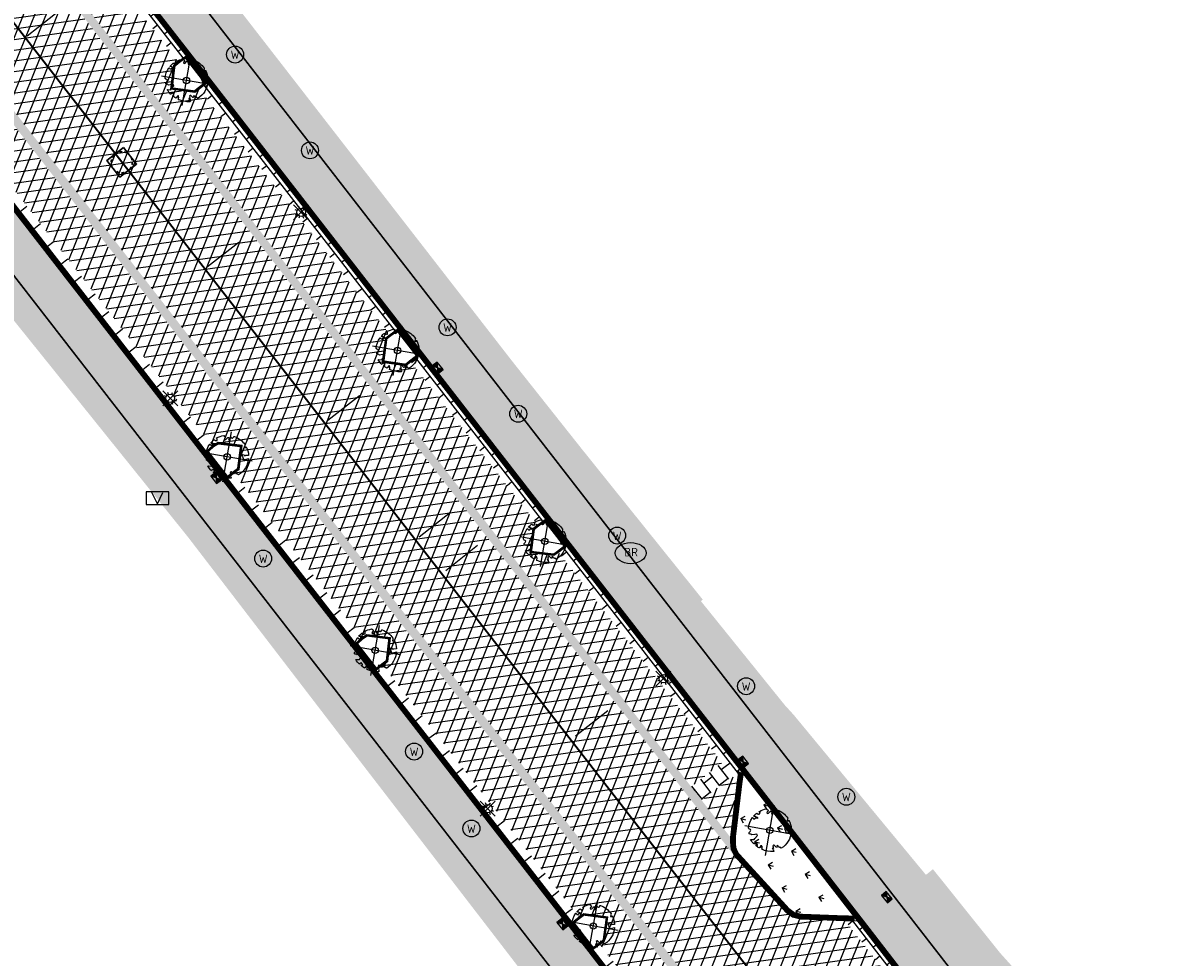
# Model space of a CAD drawing. Header units: metres. Extents: x 196882 to 197709, y 354811 to 355604.
# Tile 6 of 68: x 197181 to 197235, y 355404 to 355448. Entities that reach past the tile are written whole.
import ezdxf
from ezdxf.enums import TextEntityAlignment as Align

# ---------------------------------------------------------------- set-up
doc = ezdxf.new("R2010")
doc.units = ezdxf.units.M
doc.linetypes.add('HIDDENX2', pattern=[0.75, 0.5, -0.25])
doc.layers.get('0').update_dxf_attribs({"lineweight": 18})
for name, color, linetype, lineweight in [('B-WE-KL-DATA_CAI_KAST-S', 90, 'Continuous', 25), ('B-WE-KL-WATER_BRANDLEIDING_BRANDHYDRANT-S', 150, 'Continuous', 25), ('B-WE-KL-WATER_STRAATPOT-S', 170, 'Continuous', 25), ('Boomvak', 7, 'Continuous', 18), ('N-WE-RI-HWA_KOLK-S', 7, 'Continuous', 25), ('N-WE-RI-PUT_BETON-S', 7, 'Continuous', 25), ('V-WE-GR-BOOM-S', 7, 'Continuous', 25), ('V-WE-RI-GWA_HUISAANSLUITING_PVC-G', 1, 'RI-GWA_HUISAANSLUITING-V', 25), ('V-WE-RI-VWA_TRANSPORTLEIDING-G', 20, 'RI-VWA-V', 35), ('V-WE-VH-KANTOPSLUITING_OPSLUITBAND-G', 7, 'VH-OPSLUITBAND-V', 25), ('V-WE-VH-KANTOPSLUITING_RIJWIELPADBAND_380X200-G', 10, 'VH-RIJWIELPADBAND_380X200-V', 0), ('V-WE-VH-KANTOPSLUITING_TROTTOIRBAND-G', 7, 'VH-TROTTOIRBAND-V', 0), ('V-WE-VH-VERHARDING_TEGEL-A', 252, 'Continuous', 18)]:
    doc.layers.add(name, color=color, linetype=linetype, lineweight=lineweight)
for name, color, linetype in [('V-WE-IE-LICHTMAST-G', 7, 'Continuous'), ('V_WEGEN_A_ASFALT', 252, 'Continuous'), ('V_WEGEN_A_BSS', 252, 'Continuous')]:
    doc.layers.add(name, color=color, linetype=linetype)
doc.layers.add('V-WE-VH-VERHARDING_TEGEL_300x300 grijs', color=7, linetype='Continuous', lineweight=18, true_color=0x999999)
doc.layers.add('V_GROEN_A_GRAS', color=3, linetype='Continuous', true_color=0x00ff00)
doc.styles.add('NLCS-ISO', font='NLCS-ISO.ttf')
doc.styles.add('NLCS-ISO-M500-T25', font='NLCS-ISO.ttf', dxfattribs={"height": 1})
doc.styles.get("Standard").update_dxf_attribs({"font": 'arial.ttf'})
doc.linetypes.add('RI-GWA_HUISAANSLUITING-V', pattern='A,2,[24,NLCS.SHX,S=1,R=0,X=0,Y=0],2,-1.8,2.6,-1.8,2.6,-1.8,2.6,-1.8', length=19)
doc.linetypes.add('RI-VWA-V', pattern='A,2.5,[24,NLCS.SHX,S=1,R=0,X=0,Y=0],2.5,-3,0,-3', length=11)
doc.linetypes.add('VH-OPSLUITBAND-V', pattern='A,4,-2,2,-2,2,[24,NLCS.SHX,S=1,R=0,X=0,Y=0],2,-2,2,-2', length=20)
doc.linetypes.add('VH-RIJWIELPADBAND_380X200-V', pattern='A,4,[24,NLCS.SHX,S=1,R=0,X=0,Y=0],4,-2,2,-2,0,-2,2,-2', length=20)
doc.linetypes.add('VH-TROTTOIRBAND-V', pattern='A,2.5,[24,NLCS.SHX,S=1,R=0,X=0,Y=0],2.5,-2,2,-2,2,-2', length=15)
pattern_1 = [(37.8188, (197126.278, 355401.024), (0.0928136, 0.736638), [0.525, -0.525]), (127.8188, (197126.278, 355401.024), (-0.4147258, -0.3219122), [])]
pattern_2 = [(37.8188, (197172.38, 355385.199), (0.0928136, 0.736638), [0.525, -0.525]), (127.8188, (197172.38, 355385.199), (-0.4147258, -0.3219122), [])]
pattern_3 = [(8.01566, (197103.79314, 355534.3153), (-0.0697219, 0.495115), []), (68.01566, (197103.79314, 355534.3153), (-0.4636431, 0.1871766), [])]

# ---------------------------------------------------------------- blocks, each defined once
blk = doc.blocks.new('*U82')
at = {"color": 1}
blk.add_lwpolyline([(0.087, 0.942), (0.088, 0.944), (0.09, 0.946), (0.091, 0.948), (0.093, 0.949), (0.095, 0.951), (0.096, 0.952), (0.097, 0.954), (0.099, 0.956), (0.1, 0.958), (0.102, 0.96), (0.103, 0.963), (0.103, 0.967), (0.103, 0.972), (0.103, 0.977), (0.102, 0.983), (0.095, 1.007, -0.52938), (0.106, 1.02, -0.087139), (0.444, 0.925, -0.372341), (0.457, 0.895), (0.471, 0.824), (0.436, 0.789), (0.398, 0.797), (0.353, 0.763), (0.371, 0.72), (0.417, 0.705), (0.542, 0.734), (0.573, 0.717), (0.57, 0.691), (0.541, 0.673), (0.515, 0.588), (0.549, 0.534), (0.634, 0.669, -0.504641), (0.681, 0.628, 0.331948), (0.709, 0.584, 0.282008), (0.799, 0.601), (0.791, 0.597, -0.512156), (0.833, 0.597, -0.16076), (1.019, -0.011), (0.995, -0.034), (0.995, -0.059), (0.972, -0.063), (0.975, -0.088), (0.94, -0.076), (0.929, -0.104), (0.973, -0.133), (0.987, -0.144), (1.011, -0.12, -0.106371), (0.868, -0.522), (0.741, -0.44), (0.718, -0.456), (0.702, -0.389), (0.657, -0.335), (0.605, -0.335), (0.606, -0.398), (0.566, -0.536), (0.572, -0.562), (0.601, -0.566), (0.786, -0.637, -0.236298), (-0.045, -1.003, 0.159625), (-0.069, -0.954, 0.350802), (-0.063, -0.906, -0.504641), (-0.12, -0.879), (-0.106, -0.834), (-0.129, -0.792), (-0.16, -0.796), (-0.165, -0.829), (-0.188, -0.842), (-0.216, -0.821), (-0.24, -0.695), (-0.258, -0.677), (-0.304, -0.678), (-0.317, -0.733), (-0.336, -0.739), (-0.354, -0.785), (-0.401, -0.76, 0.733583), (-0.384, -0.795, -0.861625), (-0.374, -0.826, 0.279978), (-0.409, -0.879), (-0.407, -0.881, -0.827056), (-0.442, -0.917, -0.116774), (-0.83, -0.511), (-0.823, -0.51), (-0.817, -0.508), (-0.812, -0.506), (-0.808, -0.504), (-0.805, -0.502), (-0.803, -0.5), (-0.801, -0.497), (-0.754, -0.437), (-0.752, -0.435), (-0.752, -0.433), (-0.751, -0.431), (-0.75, -0.429), (-0.75, -0.427), (-0.749, -0.425), (-0.748, -0.422), (-0.747, -0.42), (-0.746, -0.417), (-0.744, -0.414), (-0.743, -0.411), (-0.741, -0.408), (-0.739, -0.405), (-0.738, -0.401), (-0.736, -0.398), (-0.735, -0.395), (-0.734, -0.392), (-0.734, -0.389), (-0.733, -0.386), (-0.733, -0.383), (-0.733, -0.381), (-0.734, -0.379), (-0.734, -0.377), (-0.735, -0.375), (-0.736, -0.374), (-0.738, -0.374), (-0.74, -0.373), (-0.742, -0.373), (-0.744, -0.373), (-0.746, -0.373), (-0.748, -0.373), (-0.75, -0.372), (-0.753, -0.371), (-0.755, -0.37), (-0.758, -0.369), (-0.76, -0.367), (-0.763, -0.365), (-0.765, -0.363), (-0.768, -0.361), (-0.771, -0.359), (-0.773, -0.357), (-0.776, -0.355), (-0.779, -0.352), (-0.781, -0.35), (-0.83, -0.406), (-0.832, -0.403), (-0.835, -0.4), (-0.837, -0.397), (-0.839, -0.394), (-0.841, -0.39), (-0.844, -0.388), (-0.848, -0.386), (-0.855, -0.385), (-0.864, -0.386), (-0.876, -0.388), (-0.891, -0.393, -0.040997), (-0.958, -0.205), (-0.923, -0.211), (-0.893, -0.231), (-0.876, -0.216), (-0.856, -0.185), (-0.875, -0.156), (-0.865, -0.113), (-0.904, -0.11), (-0.93, -0.085), (-0.978, -0.116, -0.05814), (-0.998, 0.166), (-0.97, 0.16), (-0.86, 0.073), (-0.812, 0.089), (-0.626, 0.139), (-0.61, 0.2), (-0.682, 0.229), (-0.693, 0.252), (-0.824, 0.317), (-0.827, 0.354), (-0.872, 0.391), (-0.89, 0.428), (-0.859, 0.476), (-0.792, 0.486), (-0.73, 0.527), (-0.729, 0.568), (-0.768, 0.613), (-0.757, 0.632), (-0.773, 0.662, -0.13428), (-0.333, 0.967, -0.541727), (-0.319, 0.957), (-0.322, 0.928), (-0.321, 0.913), (-0.319, 0.902), (-0.316, 0.893), (-0.312, 0.887), (-0.307, 0.882), (-0.302, 0.878), (-0.297, 0.875), (-0.293, 0.872), (-0.289, 0.868), (-0.286, 0.865), (-0.282, 0.862), (-0.279, 0.859), (-0.276, 0.857), (-0.273, 0.855), (-0.269, 0.854), (-0.266, 0.854), (-0.262, 0.855), (-0.258, 0.857), (-0.255, 0.859), (-0.25, 0.861), (-0.246, 0.863), (-0.242, 0.865), (-0.238, 0.867), (-0.234, 0.868), (-0.229, 0.869), (-0.225, 0.87), (-0.221, 0.871), (-0.217, 0.871), (-0.213, 0.872), (-0.21, 0.873), (-0.206, 0.874), (-0.203, 0.876), (-0.2, 0.879), (-0.197, 0.882), (-0.195, 0.885), (-0.193, 0.865), (-0.188, 0.86), (-0.167, 0.824), (-0.122, 0.799), (-0.185, 0.902), (-0.184, 0.905), (-0.183, 0.908), (-0.183, 0.911), (-0.183, 0.914), (-0.184, 0.917), (-0.185, 0.92), (-0.188, 0.923), (-0.191, 0.926), (-0.194, 0.929), (-0.199, 0.933), (-0.204, 0.938), (-0.21, 0.944), (-0.216, 0.951), (-0.223, 0.959), (-0.24, 0.98, -0.543104), (-0.234, 0.996, -0.046766), (-0.047, 1.023, -0.385168), (-0.036, 1.015), (-0.03, 0.976), (-0.028, 0.964), (-0.024, 0.956), (-0.021, 0.951), (-0.017, 0.947), (-0.013, 0.946), (-0.009, 0.945), (-0.005, 0.945), (-0.002, 0.945), (0.002, 0.944), (0.005, 0.943), (0.009, 0.942), (0.012, 0.941), (0.015, 0.939), (0.019, 0.938), (0.022, 0.936), (0.025, 0.935), (0.028, 0.934), (0.031, 0.932), (0.033, 0.931), (0.036, 0.929), (0.038, 0.928), (0.04, 0.926), (0.042, 0.924), (0.044, 0.922), (0.045, 0.92), (0.046, 0.919), (0.047, 0.917), (0.048, 0.915), (0.049, 0.914), (0.051, 0.913), (0.052, 0.912), (0.054, 0.912), (0.056, 0.912), (0.058, 0.913), (0.06, 0.914), (0.062, 0.915), (0.065, 0.916), (0.067, 0.918), (0.07, 0.921), (0.072, 0.923), (0.074, 0.926), (0.076, 0.929), (0.079, 0.932), (0.081, 0.935), (0.083, 0.937), (0.085, 0.94)], format="xyb", close=True, dxfattribs=at)
at = {"color": 10}
for points in [[(0.849, -0.849), (-0.849, 0.849)], [(-0.849, -0.849), (0.849, 0.849)]]:
    blk.add_lwpolyline(points, dxfattribs=at)
at = {"color": 1}
blk.add_circle((0, 0), 0.15, dxfattribs=at)
at = {"color": 7, "style": 'NLCS-ISO-M500-T25'}
for tag, p in [('NR', (-0.492, -0.08)), ('NAAM', (-0.492, -0.32))]:
    blk.add_attdef(tag, p, '', height=0.2, dxfattribs=at)
at = {"color": 7, "style": 'NLCS-ISO-M500-T25', "flags": 1}
for tag, p in [('WETNAAM', (-0.492, -0.56)), ('STAMDIA', (-0.492, -0.8)), ('STAMOMTR', (-0.492, -1.04)), ('OPMERKING', (-0.492, -1.28))]:
    blk.add_attdef(tag, p, '', height=0.2, dxfattribs=at)
blk = doc.blocks.new('Lichtmast_V')
for points in [[(0.354, 0.354), (-0.354, -0.354)], [(0.354, -0.354), (-0.354, 0.354)], [(-0.185, 0.077), (-0.277, 0.115)], [(-0.077, 0.185), (-0.115, 0.277)], [(0.077, 0.185), (0.115, 0.277)], [(0.185, 0.077), (0.277, 0.115)], [(-0.185, -0.077), (-0.277, -0.115)], [(-0.077, -0.185), (-0.115, -0.277)], [(0.077, -0.185), (0.115, -0.277)], [(0.185, -0.077), (0.277, -0.115)]]:
    blk.add_lwpolyline(points)
at = {"layer": 'V-WE-IE-LICHTMAST-G'}
blk.add_circle((0, 0), 0.2, dxfattribs=at)
blk = doc.blocks.new('SKL-WATER_STRAATPOT-SO')
blk.add_circle((0, 0), 2)
at = {"style": 'NLCS-ISO'}
blk.add_text('W', height=2, rotation=360, dxfattribs=at).set_placement((-1.06, -1.05))
blk = doc.blocks.new('SKL-DATA_TERREINKAST-SO')
for q in [(-1.3, 1.32), (1.3, 1.32)]:
    blk.add_line((0, -1.3), q)
at = {"flags": 128}
blk.add_lwpolyline([(2.66, 1.5), (-2.66, 1.5), (-2.66, -1.5), (2.66, -1.5)], close=True, dxfattribs=at)
at = {"style": 'NLCS-ISO'}
blk.add_attdef('TYPE', text='', height=0.35, dxfattribs=at).set_placement((-0.14, 1.87), align=Align.MIDDLE_CENTER)
blk = doc.blocks.new('SKL-WATER_BRANDHYDRANT-SO')
blk.add_ellipse((0, 0), major_axis=(-3.64, 0), ratio=0.685994)
at = {"style": 'NLCS-ISO'}
blk.add_text('BR', height=2, rotation=360, dxfattribs=at).set_placement((-1.49, -0.76))
blk = doc.blocks.new('N-SRI-KOLK_COMBINATIE-SO')
h = blk.add_hatch(color=256)
h.paths.add_polyline_path([(-1.125, 1.5), (-1.125, 0), (0, 0.75)])
h.paths.add_polyline_path([(1.125, 1.5), (0, 0.75), (1.125, 0)])
for p, q in [((-1.125, 0), (1.125, 1.5)), ((1.125, 0), (-1.125, 1.5))]:
    blk.add_line(p, q)
at = {"flags": 128}
blk.add_lwpolyline([(-1.125, 0), (1.125, 0), (1.125, 1.5), (-1.125, 1.5)], close=True, dxfattribs=at)
blk = doc.blocks.new('*U86')
at = {"color": 1, "lineweight": 30}
blk.add_lwpolyline([(-0.5, 0.5), (0.5, 0.5), (0.5, -0.5), (-0.5, -0.5)], close=True, dxfattribs=at)
at = {"color": 1, "linetype": 'HIDDENX2', "lineweight": 30, "ltscale": 0.25}
blk.add_circle((0, 0), 0.5, dxfattribs=at)
for tag, p in [('PUTNR', (1.153, 0.735)), ('MVHOOGTE', (1.153, 0.035))]:
    blk.add_attdef(tag, text='', height=0.5).set_placement(p, align=Align.MIDDLE)
blk.add_attdef('H', text='', height=0.5).set_placement((0, 0), align=Align.MIDDLE_CENTER)

msp = doc.modelspace()

# ---------------------------------------------------------------- hatches: boundary and pattern name
at = {"layer": 'V-WE-VH-VERHARDING_TEGEL-A'}
h = msp.add_hatch(dxfattribs=at)
h.set_pattern_fill('AVH-TEGEL_300X300_HALFST', color=11, scale=1.25, pattern_type=2)
h.set_pattern_definition([(308.01566, (197073.439, 355375.506), (0.37867427, -0.17996401), [0.375, -0.375]), (38.01566, (197073.439, 355375.506), (-0.2309538, 0.2954409), [])])
edge = h.paths.add_edge_path()
edge.add_line((197230.348, 355377.842), (197228.829, 355372.227))
edge.add_line((197228.829, 355372.227), (197222.386, 355380.623))
edge.add_arc((197215.847, 355375.567), 8.265, 37.7088, 62.6983)
edge.add_line((197219.638, 355382.912), (197218.124, 355383.979))
edge.add_line((197218.124, 355383.979), (197217.75, 355384.36))
edge.add_line((197217.75, 355384.36), (197219.561, 355386.337))
edge.add_line((197219.561, 355386.337), (197218.837, 355387.106))
edge.add_line((197218.837, 355387.106), (197218.613, 355387.394))
edge.add_line((197218.613, 355387.394), (197081.075, 355564.647))
edge.add_line((197081.075, 355564.647), (197078.492, 355567.486))
edge.add_line((197078.492, 355567.486), (197077.377, 355568.103))
edge.add_line((197077.377, 355568.103), (197076.176, 355568.565))
edge.add_line((197076.176, 355568.565), (197074.922, 355568.856))
edge.add_line((197074.922, 355568.856), (197073.653, 355568.971))
edge.add_line((197073.653, 355568.971), (197073.439, 355571.494))
edge.add_line((197073.439, 355571.494), (197074.868, 355571.366))
edge.add_line((197074.868, 355571.366), (197076.277, 355571.007))
edge.add_line((197076.277, 355571.007), (197077.61, 355570.429))
edge.add_line((197077.61, 355570.429), (197078.819, 355569.656))
edge.add_line((197078.819, 355569.656), (197080.648, 355567.881))
edge.add_line((197080.648, 355567.881), (197082.334, 355565.97))
edge.add_line((197082.334, 355565.97), (197096.782, 355547.346))
edge.add_line((197096.782, 355547.346), (197107.704, 355533.268))
edge.add_line((197107.704, 355533.268), (197114.956, 355523.92))
edge.add_line((197114.956, 355523.92), (197134.158, 355499.169))
edge.add_line((197134.158, 355499.169), (197141.74, 355489.395))
edge.add_line((197141.74, 355489.395), (197147.287, 355482.245))
edge.add_line((197147.287, 355482.245), (197149.092, 355483.601))
edge.add_line((197149.092, 355483.601), (197150.997, 355480.656))
edge.add_line((197150.997, 355480.656), (197149.435, 355479.474))
edge.add_line((197149.435, 355479.474), (197156.936, 355469.786))
edge.add_line((197156.936, 355469.786), (197160.802, 355464.816))
edge.add_line((197160.802, 355464.816), (197172.38, 355449.906))
edge.add_line((197172.38, 355449.906), (197177.161, 355443.748))
edge.add_line((197177.161, 355443.748), (197189.356, 355428.042))
edge.add_line((197189.356, 355428.042), (197196.394, 355418.978))
edge.add_line((197196.394, 355418.978), (197206.624, 355405.802))
edge.add_line((197206.624, 355405.802), (197216.109, 355393.586))
edge.add_line((197216.109, 355393.586), (197220.161, 355388.368))
edge.add_line((197220.161, 355388.368), (197220.821, 355387.608))
edge.add_line((197220.821, 355387.608), (197221.623, 355386.998))
edge.add_line((197221.623, 355386.998), (197223.09, 355386.105))
edge.add_line((197223.09, 355386.105), (197223.661, 355385.726))
edge.add_line((197223.661, 355385.726), (197224.656, 355384.896))
edge.add_line((197224.656, 355384.896), (197225.521, 355383.932))
edge.add_line((197225.521, 355383.932), (197229.462, 355378.844))
edge.add_line((197229.462, 355378.844), (197229.834, 355378.492))
edge.add_line((197229.834, 355378.492), (197230.348, 355377.842))
h = msp.add_hatch(dxfattribs=at)
h.set_pattern_fill('AVH-TEGEL_300X300_HALFST', color=256, scale=1.25, pattern_type=2)
h.set_pattern_definition([(308.01566, (197065.077, 355386.544), (0.37867427, -0.17996401), [0.375, -0.375]), (38.01566, (197065.077, 355386.544), (-0.2309538, 0.2954409), [])])
h.paths.add_polyline_path([(197065.077, 355562.429), (197068.303, 355562.443), (197068.606, 355562.88), (197069.344, 355563.681), (197070.184, 355564.373), (197071.103, 355564.938), (197072.071, 355565.366), (197073.059, 355565.655), (197074.077, 355565.813), (197075.135, 355565.836), (197076.207, 355565.714), (197077.261, 355565.445), (197078.269, 355565.033), (197079.202, 355564.492), (197080.038, 355563.843), (197080.761, 355563.109), (197091.488, 355549.236), (197102.698, 355534.611), (197115.137, 355518.618), (197128.399, 355501.461), (197154.281, 355468.077), (197154.165, 355468.022), (197157.98, 355463.235), (197179.323, 355435.874), (197180.293, 355434.585), (197188.673, 355424.168), (197195.796, 355414.888), (197209.434, 355397.17), (197209.34, 355397.09), (197217.349, 355386.826), (197217.453, 355386.887), (197217.737, 355386.544), (197218.555, 355387.338), (197218.534, 355387.365), (197081.014, 355564.595), (197079.106, 355566.692), (197079.017, 355566.612), (197078.364, 355567.328), (197077.292, 355567.921), (197076.117, 355568.373), (197074.89, 355568.658), (197073.648, 355568.771), (197072.684, 355568.732), (197071.723, 355568.585), (197070.784, 355568.334), (197069.885, 355567.983), (197068.919, 355567.465), (197068.018, 355566.827), (197067.203, 355566.082), (197066.493, 355565.251), (197065.646, 355563.889)])
h = msp.add_hatch(dxfattribs=at)
h.set_pattern_fill('AVH-TEGEL_300X300_HALFST', color=256, scale=1.25, pattern_type=2)
h.set_pattern_definition([(308.01566, (197162.02435, 355391.56436), (0.37867427, -0.179964), [0.375, -0.375]), (38.01566, (197162.02435, 355391.56436), (-0.2309538, 0.2954409), [])])
h.paths.add_polyline_path([(197163.369, 355488.218), (197164.634, 355486.631), (197174.735, 355494.512), (197175.931, 355492.982), (197165.837, 355485.092), (197164.24, 355483.843), (197168.015, 355478.879), (197172.245, 355473.363), (197176.397, 355468.16), (197176.337, 355468.086), (197203.977, 355432.487), (197207.271, 355428.334), (197212.995, 355421.21), (197212.91, 355421.133), (197216.868, 355416.23), (197217.296, 355415.76), (197223.538, 355408.211), (197223.869, 355408.48), (197227.051, 355404.511), (197233.508, 355397.346), (197235.372, 355395.091), (197235.079, 355393.968), (197234.733, 355394.061), (197234.593, 355393.542), (197234.058, 355391.564), (197224.811, 355403.678), (197163.214, 355483.041), (197162.726, 355483.67), (197162.472, 355484.013), (197162.173, 355484.554), (197162.024, 355485.171), (197162.048, 355485.806), (197162.232, 355486.396), (197162.341, 355486.632), (197162.804, 355487.469)])
h = msp.add_hatch(dxfattribs=at)
h.set_pattern_fill('AVH-TEGEL_300X300_HALFST', color=11, scale=1.25, pattern_type=2)
h.set_pattern_definition([(308.01566, (197161.231, 355389.151), (0.37867427, -0.179964), [0.375, -0.375]), (38.01566, (197161.231, 355389.151), (-0.2309538, 0.2954409), [])])
h.paths.add_polyline_path([(197162.662, 355483.622), (197161.231, 355482.513), (197165.827, 355476.583), (197163.502, 355474.794), (197164.461, 355473.559), (197166.765, 355475.376), (197171.319, 355469.509), (197184.707, 355452.258), (197189.76, 355445.748), (197198.783, 355434.122), (197205.753, 355425.142), (197214.758, 355413.539), (197220.58, 355406.037), (197223.778, 355401.905), (197232.614, 355390.318), (197232.811, 355389.93), (197233.405, 355389.151), (197234.032, 355391.467), (197224.748, 355403.629), (197163.151, 355482.992)])
at = {"layer": 'V_GROEN_A_GRAS'}
h = msp.add_hatch(dxfattribs=at)
h.set_pattern_fill('GRASS', color=70, scale=0.05, angle=-52.2047, style=0)
h.set_pattern_definition([(345.811, (197214.557, 355406.2912), (1.090755, 0.6505), [0.23813, -1.55793]), (300.811, (197214.557, 355406.2912), (1.09075, 0.6505), [0.23813, -1.03188]), (30.811, (197214.557, 355406.2912), (-0.6505, 1.09075), [0.23813, -1.03188])])
h.paths.add_polyline_path([(197214.922, 355412.92), (197214.871, 355412.563), (197214.557, 355409.961), (197214.557, 355409.78), (197214.581, 355409.494), (197214.689, 355409.259), (197217.094, 355406.629), (197217.346, 355406.447), (197217.649, 355406.374), (197219.735, 355406.294), (197220.066, 355406.291)])
at = {"layer": 'V_WEGEN_A_ASFALT'}
h = msp.add_hatch(dxfattribs=at)
h.set_pattern_fill('AVH-ASFALT', color=256, scale=0.5, style=0, pattern_type=2)
h.set_pattern_definition(pattern_3)
h.paths.add_polyline_path([(197230.869, 355391.092), (197230.022, 355387.993), (197227.318, 355391.293), (197227.058, 355391.51), (197226.71, 355391.621), (197226.346, 355391.587), (197226.046, 355391.429), (197225.825, 355391.173), (197225.708, 355390.827), (197225.737, 355390.462), (197225.889, 355390.16), (197228.992, 355386.109), (197229.428, 355385.784), (197228.523, 355382.398), (197226.382, 355385.199), (197177.472, 355448.127), (197174.075, 355451.933), (197162.681, 355464.658), (197162.351, 355464.899), (197161.952, 355464.985), (197160.977, 355464.988), (197160.802, 355464.816), (197156.936, 355469.786), (197157.665, 355470.349), (197150.997, 355480.656), (197145.177, 355489.653), (197144.387, 355490.786), (197097.1, 355551.722), (197086.223, 355564.612), (197084.113, 355567.111), (197083.103, 355568.255), (197082.575, 355568.804), (197082.024, 355569.334), (197080.112, 355570.984), (197078.187, 355572.413), (197075.717, 355573.978), (197073.263, 355575.266), (197072.258, 355575.658), (197071.233, 355575.929), (197070.183, 355576.083), (197069.482, 355576.107), (197069.13, 355576.119), (197067.205, 355575.841), (197065.759, 355575.207), (197064.574, 355574.408), (197063.526, 355573.406), (197062.664, 355572.24), (197062.022, 355570.963), (197061.804, 355570.14), (197061.545, 355569.164), (197061.385, 355567.654), (197061.16, 355570.069), (197058.219, 355601.732), (197058.557, 355600.988), (197059.031, 355600.111), (197059.783, 355598.853), (197060.935, 355597.352), (197062.689, 355595.678), (197063.319, 355595.243), (197064.66, 355594.319), (197066.765, 355593.305), (197067.251, 355593.156), (197068.92, 355592.643), (197071.048, 355592.177), (197071.423, 355592.07), (197072.486, 355591.766), (197073.875, 355591.182), (197075.184, 355590.438), (197076.033, 355589.811), (197076.421, 355589.521), (197078.24, 355588.012), (197079.999, 355586.363), (197081.655, 355584.609), (197083.199, 355582.762), (197089.298, 355574.885), (197094.4, 355568.294), (197105.045, 355554.546), (197109.437, 355548.872), (197109.16, 355548.784), (197108.966, 355548.568), (197108.905, 355548.284), (197108.996, 355548.008), (197119.719, 355532.275), (197120.344, 355531.668), (197120.77, 355531.458), (197121.243, 355531.344), (197121.729, 355531.338), (197122.194, 355531.436), (197122.751, 355531.717), (197125.759, 355527.839), (197125.907, 355527.621), (197125.455, 355524.29), (197125.479, 355523.911), (197125.65, 355523.572), (197126.278, 355522.778), (197146.784, 355496.341), (197147.444, 355495.497), (197148.478, 355494.384), (197149.701, 355493.447), (197151.066, 355492.73), (197152.51, 355492.259), (197152.812, 355492.334), (197153.028, 355492.559), (197153.091, 355492.864), (197152.972, 355493.165), (197153.676, 355492.259), (197161.231, 355482.513), (197161.799, 355481.779), (197161.518, 355481.943), (197161.194, 355481.907), (197160.955, 355481.684), (197160.897, 355481.363), (197160.937, 355480.811), (197161.148, 355479.375), (197161.572, 355477.971), (197162.198, 355476.644), (197163.003, 355475.436), (197163.502, 355474.794), (197167.084, 355470.185), (197214.478, 355409.119), (197216.927, 355406.442), (197217.239, 355406.215), (197217.615, 355406.125), (197219.729, 355406.044), (197223.661, 355401.024), (197223.524, 355399.737), (197223.563, 355399.37), (197223.75, 355399.051), (197229.887, 355392.355)])
h.paths.add_polyline_path([(197065.649, 355584.341), (197065.052, 355584.306), (197064.061, 355584.17), (197062.389, 355583.886), (197062.1, 355583.764), (197061.852, 355583.542), (197061.692, 355583.252), (197061.638, 355582.942), (197061.684, 355582.632), (197061.835, 355582.337), (197062.076, 355582.109), (197062.362, 355581.978), (197064.369, 355581.558), (197065.293, 355581.455), (197065.88, 355581.391), (197068.488, 355581.089), (197070.762, 355580.633), (197072.993, 355580), (197073.264, 355579.91), (197074.152, 355579.46), (197075.022, 355578.975), (197075.871, 355578.455), (197076.699, 355577.902), (197078.279, 355576.674), (197079.784, 355575.356), (197080.506, 355574.699), (197084.081, 355571.214), (197085.538, 355569.754), (197088.25, 355566.787), (197090.832, 355563.707), (197091.326, 355563.052), (197091.446, 355562.983), (197091.58, 355563.019), (197091.649, 355563.139), (197091.613, 355563.273), (197081.275, 355576.656), (197079.795, 355578.463), (197078.11, 355580.082), (197076.105, 355581.6), (197073.917, 355582.842), (197071.678, 355583.711), (197069.338, 355584.249), (197068.19, 355584.38), (197067.625, 355584.413), (197067.06, 355584.425)], flags=16)
h.paths.add_polyline_path([(197159.53, 355475.193), (197160.022, 355474.992), (197161.408, 355473.154), (197159.714, 355471.895), (197159.158, 355474.517), (197159.17, 355474.912)], flags=16)
h.paths.add_polyline_path([(197162.381, 355471.922), (197161.203, 355471.008), (197163.455, 355468.059), (197163.813, 355467.869), (197164.195, 355468.005), (197164.445, 355468.265), (197164.583, 355468.633), (197164.557, 355469.025), (197164.394, 355469.347)], flags=16)
h = msp.add_hatch(dxfattribs=at)
h.set_pattern_fill('AVH-ASFALT', color=256, scale=0.5, style=0, pattern_type=2)
h.set_pattern_definition(pattern_3)
h.paths.add_polyline_path([(197182.954, 355452.948), (197181.71, 355451.983), (197212.447, 355412.372), (197213.912, 355413.511), (197206.188, 355423.446), (197205.964, 355423.285), (197204.826, 355423.419), (197204.972, 355424.562), (197205.196, 355424.742), (197199.205, 355432.441), (197198.969, 355432.249), (197197.854, 355432.414), (197198.002, 355433.558), (197198.22, 355433.731), (197189.215, 355445.334), (197188.997, 355445.157), (197187.854, 355445.307), (197187.989, 355446.432), (197188.22, 355446.624), (197184.177, 355451.831), (197183.947, 355451.662), (197182.806, 355451.807)])
h = msp.add_hatch(dxfattribs=at)
h.set_pattern_fill('AVH-ASFALT', color=256, scale=0.5, style=0, pattern_type=2)
h.set_pattern_definition([(8.01566, (197068.5122, 355579.62574), (-0.0697219, 0.495115), []), (68.01566, (197068.5122, 355579.62574), (-0.4636431, 0.1871766), [])])
h.paths.add_polyline_path([(197177.618, 355447.262), (197177.291, 355444.658), (197189.847, 355428.49), (197190.095, 355428.637), (197191.233, 355428.498), (197191.086, 355427.359), (197190.843, 355427.181), (197196.899, 355419.413), (197197.125, 355419.567), (197198.242, 355419.424), (197198.111, 355418.293), (197197.88, 355418.119), (197207.152, 355406.225), (197207.372, 355406.386), (197208.516, 355406.237), (197208.358, 355405.101), (197208.138, 355404.921), (197216.636, 355393.992), (197216.857, 355394.165), (197217.985, 355394.033), (197217.846, 355392.892), (197217.637, 355392.714), (197220.978, 355388.436), (197221.428, 355387.956), (197221.957, 355387.565), (197223.67, 355386.523), (197224.878, 355385.63), (197225.564, 355385.558)])
h = msp.add_hatch(dxfattribs=at)
h.set_pattern_fill('AVH-ASFALT', color=256, scale=0.5, style=0, pattern_type=2)
h.set_pattern_definition([(8.01566048, (-46.1412, 66.5411), (-0.0697218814, 0.495114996), []), (68.01566048, (-46.1412, 66.5411), (-0.463643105, 0.1871765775), [])])
h.paths.add_polyline_path([(197214.404, 355412.878), (197214.623, 355412.596), (197214.307, 355409.976), (197212.938, 355411.74)])
at = {"layer": 'V_WEGEN_A_BSS'}
h = msp.add_hatch(dxfattribs=at)
h.set_pattern_fill('AVH-BSS_KEIFORMAAT_HALFST', color=256, scale=5, angle=-270, style=0, pattern_type=2)
h.set_pattern_definition(pattern_1)
h.paths.add_polyline_path([(197167.844, 355469.852), (197214.307, 355409.976), (197214.307, 355409.77), (197214.335, 355409.429), (197214.478, 355409.119), (197167.084, 355470.185), (197167.42, 355469.954), (197167.816, 355469.855)])
h = msp.add_hatch(dxfattribs=at)
h.set_pattern_fill('AVH-BSS_KEIFORMAAT_HALFST', color=256, scale=5, angle=-270, style=0, pattern_type=2)
h.set_pattern_definition(pattern_1)
h.paths.add_polyline_path([(197184.512, 355452.101), (197184.177, 355451.831), (197188.22, 355446.624), (197188.568, 355446.877)])
h = msp.add_hatch(dxfattribs=at)
h.set_pattern_fill('AVH-BSS_KEIFORMAAT_HALFST', color=256, scale=5, angle=-270, style=0, pattern_type=2)
h.set_pattern_definition(pattern_2)
h.paths.add_polyline_path([(197177.472, 355448.127), (197177.619, 355447.821), (197177.642, 355447.483), (197177.618, 355447.262), (197225.564, 355385.558), (197225.728, 355385.541), (197226.09, 355385.437), (197226.382, 355385.199)])
h = msp.add_hatch(dxfattribs=at)
h.set_pattern_fill('AVH-BSS_KEIFORMAAT_HALFST', color=256, scale=5, angle=-270, style=0, pattern_type=2)
h.set_pattern_definition(pattern_1)
h.paths.add_polyline_path([(197189.561, 355445.597), (197189.215, 355445.334), (197198.22, 355433.731), (197198.577, 355433.979)])
h = msp.add_hatch(dxfattribs=at)
h.set_pattern_fill('AVH-BSS_KEIFORMAAT_HALFST', color=256, scale=5, angle=-270, style=0, pattern_type=2)
h.set_pattern_definition(pattern_2)
h.paths.add_polyline_path([(197177.291, 355444.658), (197177.21, 355444.092), (197189.541, 355428.211), (197189.847, 355428.49)])
h = msp.add_hatch(dxfattribs=at)
h.set_pattern_fill('AVH-BSS_KEIFORMAAT_HALFST', color=256, scale=5, angle=-270, style=0, pattern_type=2)
h.set_pattern_definition(pattern_1)
h.paths.add_polyline_path([(197199.559, 355432.716), (197199.205, 355432.441), (197205.196, 355424.742), (197205.55, 355424.996)])
h = msp.add_hatch(dxfattribs=at)
h.set_pattern_fill('AVH-BSS_KEIFORMAAT_HALFST', color=256, scale=5, angle=-270, style=0, pattern_type=2)
h.set_pattern_definition(pattern_2)
h.paths.add_polyline_path([(197190.843, 355427.181), (197190.535, 355426.931), (197196.584, 355419.141), (197196.899, 355419.413), (197190.843, 355427.181), (197190.535, 355426.931)])
h = msp.add_hatch(dxfattribs=at)
h.set_pattern_fill('AVH-BSS_KEIFORMAAT_HALFST', color=256, scale=5, angle=-270, style=0, pattern_type=2)
h.set_pattern_definition(pattern_1)
h.paths.add_polyline_path([(197206.537, 355423.723), (197206.188, 355423.446), (197214.623, 355412.596), (197214.709, 355413.195)])
h = msp.add_hatch(dxfattribs=at)
h.set_pattern_fill('AVH-BSS_KEIFORMAAT_HALFST', color=256, scale=5, angle=-270, style=0, pattern_type=2)
h.set_pattern_definition(pattern_2)
h.paths.add_polyline_path([(197197.88, 355418.119), (197197.569, 355417.871), (197206.819, 355405.958), (197207.152, 355406.225)])
h = msp.add_hatch(dxfattribs=at)
h.set_pattern_fill('AVH-BSS_KEIFORMAAT_HALFST', color=256, scale=5, angle=-270, style=0, pattern_type=2)
h.set_pattern_definition(pattern_1)
h.paths.add_polyline_path([(197214.404, 355412.878), (197212.938, 355411.74), (197212.447, 355412.372), (197213.912, 355413.511)], flags=17)
h = msp.add_hatch(dxfattribs=at)
h.set_pattern_fill('AVH-BSS_KEIFORMAAT_HALFST', color=256, scale=5, angle=-270, style=0, pattern_type=2)
h.set_pattern_definition(pattern_1)
h.paths.add_polyline_path([(197220.262, 355406.04), (197219.729, 355406.044), (197223.661, 355401.024), (197223.731, 355401.554)])
h = msp.add_hatch(dxfattribs=at)
h.set_pattern_fill('AVH-BSS_KEIFORMAAT_HALFST', color=256, scale=5, angle=-270, style=0, pattern_type=2)
h.set_pattern_definition(pattern_2)
h.paths.add_polyline_path([(197208.138, 355404.921), (197207.809, 355404.683), (197216.307, 355393.739), (197216.636, 355393.992), (197208.138, 355404.921), (197207.809, 355404.683)])

# ---------------------------------------------------------------- linework, layer by layer
at = {"layer": 'Boomvak', "flags": 128}
for points in [[(197188.568, 355446.877), (197188.22, 355446.624), (197187.989, 355446.432), (197187.854, 355445.307), (197188.997, 355445.157), (197189.215, 355445.334), (197189.561, 355445.597), (197188.568, 355446.877)], [(197198.577, 355433.979), (197198.22, 355433.731), (197198.002, 355433.558), (197197.854, 355432.414), (197198.969, 355432.249), (197199.205, 355432.441), (197199.559, 355432.716), (197198.577, 355433.979)], [(197190.095, 355428.637), (197191.233, 355428.498), (197191.086, 355427.359), (197190.843, 355427.181), (197190.535, 355426.931), (197189.541, 355428.211), (197189.847, 355428.49), (197190.095, 355428.637)], [(197205.55, 355424.996), (197205.196, 355424.742), (197204.972, 355424.562), (197204.826, 355423.419), (197205.964, 355423.285), (197206.188, 355423.446), (197206.537, 355423.723), (197205.55, 355424.996)], [(197197.125, 355419.567), (197198.242, 355419.424), (197198.111, 355418.293), (197197.88, 355418.119), (197197.569, 355417.871), (197196.584, 355419.141), (197196.899, 355419.413), (197197.125, 355419.567)], [(197207.372, 355406.386), (197208.516, 355406.237), (197208.358, 355405.101), (197208.138, 355404.921), (197207.809, 355404.683), (197206.819, 355405.958), (197207.152, 355406.225), (197207.372, 355406.386)]]:
    msp.add_lwpolyline(points, close=True, dxfattribs=at)
at = {"layer": 'V-WE-RI-GWA_HUISAANSLUITING_PVC-G', "ltscale": 0.5}
for points in [[(197182.631, 355449.038), (197181.073, 355447.817)], [(197196.781, 355430.838), (197195.29, 355429.67)], [(197201.085, 355425.326), (197199.603, 355424.165)], [(197208.505, 355415.953), (197206.976, 355414.755)]]:
    msp.add_lwpolyline(points, dxfattribs=at)
at = {"layer": 'V-WE-RI-GWA_HUISAANSLUITING_PVC-G', "ltscale": 0.5, "elevation": 25.98}
for points in [[(197191.078, 355438.079), (197189.605, 355436.925)], [(197202.358, 355423.757), (197200.849, 355422.575)]]:
    msp.add_lwpolyline(points, dxfattribs=at)
at = {"layer": 'V-WE-RI-VWA_TRANSPORTLEIDING-G', "flags": 128}
msp.add_lwpolyline([(197225.711, 355394.585), (197220.05, 355397.47), (197185.545, 355441.863), (197154.002, 355482.471), (197154.855, 355485.32)], dxfattribs=at)
at = {"layer": 'V-WE-VH-KANTOPSLUITING_OPSLUITBAND-G', "const_width": 0.1, "flags": 128}
for points in [[(197188.558, 355446.808), (197188.251, 355446.585), (197188.036, 355446.406), (197187.91, 355445.35), (197188.982, 355445.209), (197189.184, 355445.373), (197189.49, 355445.606)], [(197198.567, 355433.911), (197198.25, 355433.691), (197198.049, 355433.531), (197197.91, 355432.456), (197198.955, 355432.302), (197199.174, 355432.48), (197199.488, 355432.724)], [(197190.106, 355428.585), (197191.177, 355428.454), (197191.039, 355427.387), (197190.812, 355427.221), (197190.543, 355427.002), (197189.609, 355428.205), (197189.877, 355428.45)], [(197205.54, 355424.927), (197205.226, 355424.702), (197205.019, 355424.536), (197204.882, 355423.463), (197205.951, 355423.337), (197206.158, 355423.486), (197206.467, 355423.731)], [(197197.137, 355419.515), (197198.187, 355419.381), (197198.064, 355418.32), (197197.849, 355418.159), (197197.578, 355417.942), (197196.652, 355419.134), (197196.929, 355419.373)], [(197207.385, 355406.334), (197208.46, 355406.194), (197208.311, 355405.127), (197208.108, 355404.961), (197207.819, 355404.752), (197206.889, 355405.95), (197207.182, 355406.185)]]:
    msp.add_lwpolyline(points, close=True, dxfattribs=at)
at = {"layer": 'V-WE-VH-KANTOPSLUITING_RIJWIELPADBAND_380X200-G', "const_width": 0.08, "flags": 128}
for points in [[(197079.135, 355566.719), (197081.044, 355564.621), (197218.584, 355387.366)], [(197163.344, 355488.251), (197162.771, 355487.491), (197162.306, 355486.65), (197162.194, 355486.411), (197162.008, 355485.813), (197161.984, 355485.167), (197162.136, 355484.54), (197162.439, 355483.992), (197162.694, 355483.646), (197163.183, 355483.017), (197224.78, 355403.653), (197234.045, 355391.516)]]:
    msp.add_lwpolyline(points, dxfattribs=at)
at = {"layer": 'V-WE-VH-KANTOPSLUITING_TROTTOIRBAND-G', "ltscale": 2, "const_width": 0.25, "flags": 128}
for points in [[(197171.153, 355469.519), (197175.473, 355463.951), (197176.458, 355462.682), (197183.625, 355453.447), (197184.608, 355452.181), (197188.671, 355446.947), (197189.661, 355445.671), (197198.684, 355434.045), (197199.657, 355432.792), (197205.654, 355425.065), (197206.634, 355423.801), (197214.659, 355413.462), (197220.481, 355405.96), (197223.679, 355401.829), (197226.81, 355397.724), (197232.508, 355390.251), (197232.705, 355389.863), (197233.306, 355389.075)], [(197177.186, 355443.92), (197177.26, 355443.825), (197189.455, 355428.119), (197190.44, 355426.85), (197196.493, 355419.055), (197197.473, 355417.792), (197206.723, 355405.879), (197207.705, 355404.614), (197216.208, 355393.663), (197217.185, 355392.405), (197220.258, 355388.447), (197220.907, 355387.7), (197221.694, 355387.101), (197223.156, 355386.211), (197223.45, 355386.024), (197223.737, 355385.826), (197224.743, 355384.986), (197225.617, 355384.012), (197229.555, 355378.928), (197229.926, 355378.577), (197230.446, 355377.92)], [(197214.815, 355413.057), (197214.747, 355412.58), (197214.432, 355409.968), (197214.432, 355409.775), (197214.458, 355409.461), (197214.583, 355409.189), (197217.011, 355406.536), (197217.292, 355406.331), (197217.632, 355406.249), (197219.732, 355406.169), (197220.164, 355406.165)]]:
    msp.add_lwpolyline(points, dxfattribs=at)
at = {"layer": 'V-WE-VH-VERHARDING_TEGEL_300x300 grijs', "flags": 128}
for points in [[(197171.319, 355469.509), (197175.572, 355464.028), (197176.557, 355462.759), (197183.724, 355453.524), (197184.707, 355452.258), (197188.77, 355447.024), (197189.76, 355445.748), (197198.783, 355434.122), (197199.756, 355432.869), (197205.753, 355425.142), (197206.733, 355423.878), (197214.758, 355413.539), (197220.58, 355406.037), (197223.778, 355401.905), (197226.909, 355397.8), (197232.614, 355390.318), (197232.811, 355389.93), (197233.405, 355389.151)], [(197177.21, 355444.092), (197177.358, 355443.901), (197189.553, 355428.195), (197190.538, 355426.926), (197196.591, 355419.131), (197197.572, 355417.868), (197206.821, 355405.955), (197207.803, 355404.69), (197216.306, 355393.739), (197217.283, 355392.481), (197220.354, 355388.527), (197220.993, 355387.791), (197221.764, 355387.205), (197223.222, 355386.317), (197223.519, 355386.128), (197223.813, 355385.925), (197224.83, 355385.076), (197225.713, 355384.092), (197229.648, 355379.012), (197230.019, 355378.661), (197230.544, 355377.997)], [(197214.738, 355413.401), (197214.623, 355412.596), (197214.307, 355409.976), (197214.307, 355409.77), (197214.335, 355409.429), (197214.478, 355409.119), (197216.927, 355406.442), (197217.239, 355406.215), (197217.615, 355406.125), (197219.729, 355406.044), (197220.453, 355406.038)]]:
    msp.add_lwpolyline(points, dxfattribs=at)
msp.add_lwpolyline([(197214.758, 355413.539), (197214.719, 355413.264), (197214.623, 355412.596), (197214.307, 355409.976), (197214.307, 355409.77), (197214.335, 355409.429), (197214.478, 355409.119), (197216.927, 355406.442), (197217.239, 355406.215), (197217.615, 355406.125), (197219.729, 355406.044), (197220.325, 355406.039), (197220.58, 355406.037), (197214.758, 355413.539)], close=True, dxfattribs=at)

# ---------------------------------------------------------------- block references
at = {"layer": 'B-WE-KL-DATA_CAI_KAST-S', "color": 7, "linetype": 'Continuous', "lineweight": 0, "xscale": 0.2, "yscale": 0.2, "zscale": 0.2}
msp.add_blockref('SKL-DATA_TERREINKAST-SO', (197187.232, 355425.999), dxfattribs=at)
at = {"layer": 'B-WE-KL-WATER_BRANDLEIDING_BRANDHYDRANT-S', "xscale": 0.2, "yscale": 0.2, "zscale": 0.2}
msp.add_blockref('SKL-WATER_BRANDHYDRANT-SO', (197209.587, 355423.406), dxfattribs=at)
at = {"layer": 'B-WE-KL-WATER_STRAATPOT-S', "color": 7, "linetype": 'Continuous', "lineweight": 0, "xscale": 0.2, "yscale": 0.2, "zscale": 0.2}
for p in [(197190.9, 355446.948), (197194.439, 355442.424), (197200.938, 355434.066), (197204.276, 355429.986), (197208.952, 355424.235), (197192.229, 355423.147), (197215.042, 355417.118), (197199.357, 355414.033), (197219.776, 355411.898), (197202.064, 355410.4)]:
    msp.add_blockref('SKL-WATER_STRAATPOT-SO', p, dxfattribs=at)
at = {"layer": 'N-WE-RI-HWA_KOLK-S', "xscale": 0.2, "yscale": 0.2, "zscale": 0.2}
for p, rotation in [((197200.357, 355432.067), 308.1533908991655), ((197190.125, 355427.048), 127.4347804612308), ((197214.785, 355413.46), 307.9111457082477), ((197221.806, 355407.249), 129.0014120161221), ((197206.476, 355405.977), 128.4926798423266)]:
    msp.add_blockref('N-SRI-KOLK_COMBINATIE-SO', p, dxfattribs=dict(at, rotation=rotation))
at = {"layer": 'N-WE-RI-PUT_BETON-S', "rotation": 308.0156604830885}
msp.add_blockref('*U86', (197185.545, 355441.863), dxfattribs=at)
at = {"layer": 'V-WE-GR-BOOM-S', "rotation": 35}
for p in [(197188.605, 355445.723), (197198.575, 355432.972), (197190.529, 355427.949), (197205.531, 355423.961), (197197.517, 355418.811), (197216.166, 355410.314), (197207.822, 355405.796)]:
    msp.add_blockref('*U82', p, dxfattribs=at)
at = {"layer": 'V-WE-IE-LICHTMAST-G', "color": 3, "linetype": 'Continuous', "lineweight": 0}
for p in [(197194.021, 355439.5), (197187.837, 355430.716), (197211.135, 355417.475), (197202.838, 355411.342)]:
    msp.add_blockref('Lichtmast_V', p, dxfattribs=at)

doc.saveas('drawing.dxf')
